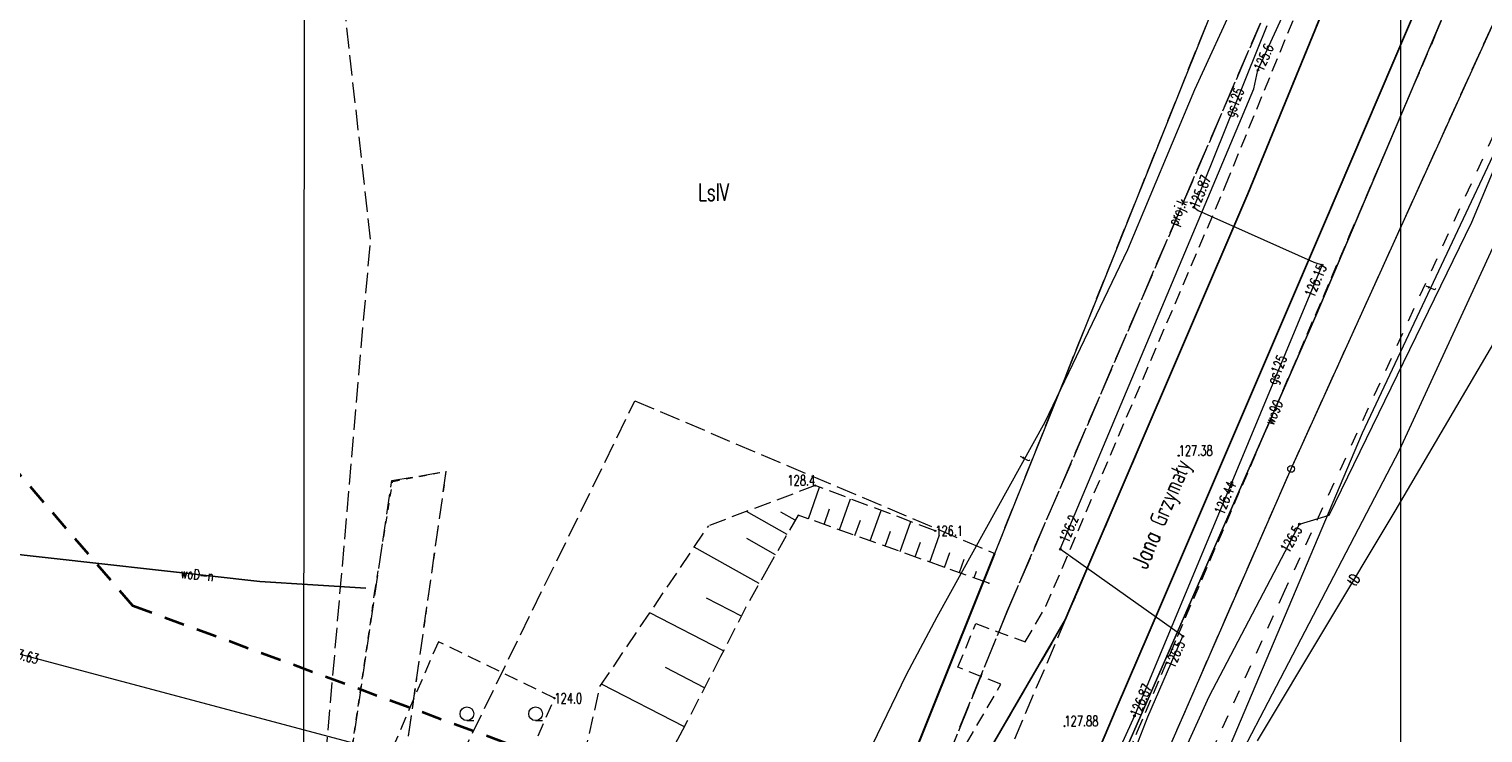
# Model space of a CAD drawing. Header units: metres. Extents: x 7471162 to 7473271, y 5962027 to 5964034.
# Tile 71 of 75: x 7472151 to 7472257, y 5963830 to 5963882. Entities that reach past the tile are written whole.
import ezdxf
from ezdxf.enums import TextEntityAlignment as Align

# ---------------------------------------------------------------- set-up
doc = ezdxf.new("R2010")
doc.units = ezdxf.units.M
doc.header["$MEASUREMENT"] = 0
for name, pattern in [('2_1', [0]), ('2_BUBZ02', [1.75, 1.25, -0.5]), ('2_BUBZ02G', [1.75, 1.25, -0.5]), ('2_KTCR02', [1.5, 1, -0.5]), ('2_KTJZ01', [2, 1.5, -0.5]), ('2_KTKR01', [0]), ('2_PTRW01', [1, 0.5, -0.5]), ('2_PTTL', [1.5, 1, -0.5]), ('4', [2.5, 1.5, -1]), ('4_1', [0]), ('4_SUPB_P_01', [2.5, 2, -0.5]), ('4_SUPE04', [2, 1, -1]), ('4_SUPE_01', [0]), ('4_SUPG_01', [0]), ('4_SUPK_P_01', [2.5, 2, -0.5]), ('4_SUPT_01', [0]), ('4_SUPW_01', [0]), ('GDE', [0]), ('GUK', [2, 1.5, -0.5])]:
    doc.linetypes.add(name, pattern=pattern)
doc.layers.get('0').update_dxf_attribs({"color": 250, "linetype": 'CONTINUOUS', "lineweight": 100})
doc.layers.get('Defpoints').update_dxf_attribs({"linetype": 'CONTINUOUS'})
for name, color, linetype, lineweight in [('01_wymiary', 7, 'CONTINUOUS', 0), ('BUBZ_L_1', 7, '2_BUBZ02', 18), ('Dzialki', 7, 'GDE', 18), ('Kontury', 90, 'GUK', 18), ('KTCR_L_1', 7, '2_KTCR02', 18), ('KTJZ_L_0', 7, '2_KTJZ01', 18), ('KTKR_L_0', 7, '2_KTKR01', 25), ('KTUL_E_T_0', 7, 'CONTINUOUS', 25), ('LINIE_L_1', 90, '4', 35), ('Numery_konturow', 90, 'CONTINUOUS', 13), ('PTRW_L_0', 7, '2_PTRW01', 18), ('PTTL_L_3', 7, '2_PTTL', 18), ('Punkty', 7, 'CONTINUOUS', 18), ('RTPW_T_0', 7, 'CONTINUOUS', 15), ('RTPW_T_1', 7, 'CONTINUOUS', 15), ('SUPE_L_3', 1, '4_SUPE_01', 18), ('SUPG_E_T_2', 7, 'CONTINUOUS', 15), ('SUPG_L_2', 52, '4_SUPG_01', 18), ('SUPP_E_T_4', 34, 'CONTINUOUS', 15), ('SUPP_L_4', 34, '4_SUPK_P_01', 18), ('SUPT_E_T_0', 30, 'CONTINUOUS', 15), ('SUPT_L_0', 30, '4_SUPT_01', 18), ('SUPW_E_T_0', 5, 'CONTINUOUS', 15), ('SUPW_L_0', 5, '4_SUPW_01', 18), ('SUTE_T_0', 1, 'CONTINUOUS', 18), ('SUTG_T_0', 52, 'CONTINUOUS', 18), ('SUTT_T_0', 30, 'CONTINUOUS', 18), ('SUTW_T_0', 5, 'CONTINUOUS', 18)]:
    doc.layers.add(name, color=color, linetype=linetype, lineweight=lineweight)
doc.styles.get("Standard").update_dxf_attribs({"font": 'Simplex.SHX', "width": 0.75})
doc.dimstyles.new('ISO-25', dxfattribs={"dimscale": 0.4, "dimtxt": 2.5, "dimasz": 2.5, "dimexe": 1.25, "dimexo": 0.625, "dimtad": 1, "dimzin": 1, "dimtxsty": 'Standard', "dimblk": 'OBLIQUE', "dimcen": 2.5, "dimadec": 0, "dimazin": 0, "dimtfac": 1, "dimtmove": 0, "dimatfit": 3, "dimfxl": 1, "dimarcsym": 0})

# ---------------------------------------------------------------- blocks, each defined once
blk = doc.blocks.new('GRT')
at = {"linetype": 'Continuous'}
blk.add_circle((0, 0), 0.25, dxfattribs=at)
blk = doc.blocks.new('2_PTTL05')
at = {"linetype": 'Continuous'}
blk.add_line((0, -0.5), (0.5, -0.5), dxfattribs=at)
blk.add_circle((0, 0), 0.5, dxfattribs=at)
blk = doc.blocks.new('2_RTPW01')
at = {"linetype": 'Continuous'}
blk.add_circle((0, 0), 0.045, dxfattribs=at)
blk = doc.blocks.new('2_RTPW02')
at = {"linetype": 'Continuous'}
blk.add_circle((0, 0), 0.045, dxfattribs=at)
blk = doc.blocks.new('4_SUPS01_05')
at = {"linetype": 'Continuous'}
blk.add_circle((0, 0), 0.0625, dxfattribs=at)
blk = doc.blocks.new('4_SUPS01_04')
at = {"linetype": 'Continuous'}
blk.add_circle((0, 0), 0.0625, dxfattribs=at)
blk = doc.blocks.new('_Oblique')
at = {"color": 0, "linetype": 'ByBlock', "lineweight": -2, "transparency": 16777216}
blk.add_line((-0.5, -0.5), (0.5, 0.5), dxfattribs=at)
blk = doc.blocks.new('*D463')
at = {"layer": '01_wymiary', "color": 0, "lineweight": -2}
for p, q in [((7472011.43, 5963838.87), (7472010.34, 5963838.35)), ((7472886.13, 5962027.58), (7472010.79, 5963838.56)), ((7472886.78, 5962027.9), (7472885.68, 5962027.37))]:
    blk.add_line(p, q, dxfattribs=at)
at = {"layer": 'Defpoints', "color": 0, "lineweight": 15}
for p in [(7472010.79, 5963838.56), (7472011.65, 5963838.98), (7472887, 5962028)]:
    blk.add_point(p, dxfattribs=at)
at = {"layer": '01_wymiary', "color": 0, "lineweight": -2}
for p, rotation in [((7472010.79, 5963838.56), 115.7971028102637), ((7472886.13, 5962027.58), 295.7971028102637)]:
    blk.add_blockref('_Oblique', p, dxfattribs=dict(at, rotation=rotation))
at = {"layer": '01_wymiary', "color": 0, "insert": (7472449.22, 5962933.44), "char_height": 1, "attachment_point": 5, "rotation": 295.7971}
blk.add_mtext('2011,44', dxfattribs=at)

msp = doc.modelspace()

# ---------------------------------------------------------------- linework, layer by layer
at = {"layer": 'BUBZ_L_1', "linetype": '2_BUBZ02'}
for p, q in [((7472208.435, 5963848.406), (7472200.658, 5963845.477)), ((7472217.187, 5963845.105), (7472208.435, 5963848.406)), ((7472192.728, 5963833.738), (7472200.658, 5963845.477)), ((7472188.132, 5963813.244), (7472192.728, 5963833.738))]:
    msp.add_line(p, q, dxfattribs=at)
at = {"layer": 'BUBZ_L_1', "linetype": '2_1'}
for p, q in [((7472207.929, 5963845.983), (7472208.751, 5963848.287)), ((7472210.203, 5963845.172), (7472211.011, 5963847.435)), ((7472206.372, 5963844.833), (7472203.426, 5963846.52)), ((7472206.969, 5963845.876), (7472205.927, 5963846.472)), ((7472209.071, 5963845.575), (7472209.478, 5963846.717)), ((7472211.324, 5963844.771), (7472211.725, 5963845.893)), ((7472212.436, 5963844.374), (7472213.23, 5963846.598)), ((7472213.538, 5963843.981), (7472213.932, 5963845.083)), ((7472214.63, 5963843.591), (7472215.41, 5963845.776)), ((7472216.789, 5963842.82), (7472217.497, 5963844.802)), ((7472204.351, 5963841.271), (7472199.607, 5963843.921)), ((7472205.529, 5963843.36), (7472203.447, 5963844.552)), ((7472215.713, 5963843.205), (7472216.1, 5963844.287)), ((7472217.866, 5963842.436), (7472218.25, 5963843.512)), ((7472218.942, 5963842.052), (7472219.296, 5963843.043)), ((7472220.019, 5963841.668), (7472220.195, 5963842.163)), ((7472203.048, 5963838.887), (7472200.509, 5963840.192)), ((7472201.743, 5963836.347), (7472196.36, 5963839.114)), ((7472200.358, 5963833.657), (7472197.507, 5963835.124)), ((7472198.89, 5963830.806), (7472192.849, 5963833.916))]:
    msp.add_line(p, q, dxfattribs=at)
at = {"layer": 'BUBZ_L_1', "linetype": '2_BUBZ02G'}
for p, q in [((7472207.183, 5963846.249), (7472205.098, 5963842.607)), ((7472221.095, 5963841.283), (7472207.183, 5963846.249)), ((7472205.098, 5963842.607), (7472203.377, 5963839.527)), ((7472203.377, 5963839.527), (7472201.528, 5963835.928)), ((7472201.528, 5963835.928), (7472198.758, 5963830.548)), ((7472198.758, 5963830.548), (7472198.188, 5963829.508))]:
    msp.add_line(p, q, dxfattribs=at)
at = {"layer": 'BUBZ_L_1', "linetype": '2_1'}
msp.add_point((7472221.095, 5963841.283), dxfattribs=at)
at = {"layer": 'Defpoints', "color": 1, "linetype": 'Continuous', "lineweight": 0}
msp.add_lwpolyline([(7471869.207, 5963897.728), (7472251.121, 5963897.728), (7472251.121, 5963755.228), (7471869.207, 5963755.228), (7471869.207, 5963897.728)], dxfattribs=at)
at = {"layer": 'Dzialki'}
for p, q in [((7472171.12, 5963805.185), (7472171.21, 5963908.855)), ((7472202.94, 5963797.045), (7472247.62, 5963908.655)), ((7472243.14, 5963849.625), (7472259.49, 5963885.675)), ((7472233.23, 5963826.935), (7472243.14, 5963849.625))]:
    msp.add_line(p, q, dxfattribs=at)
at = {"layer": 'Kontury'}
for p, q in [((7472176, 5963866.395), (7472171.21, 5963908.855)), ((7472221.52, 5963843.455), (7472247.62, 5963908.655)), ((7472243.14, 5963849.625), (7472259.49, 5963885.675)), ((7472172.39, 5963824.575), (7472176, 5963866.395)), ((7472171.12, 5963805.185), (7472195.28, 5963854.585)), ((7472195.28, 5963854.585), (7472221.52, 5963843.455)), ((7472177.54, 5963848.775), (7472181.49, 5963849.435)), ((7472181.49, 5963849.435), (7472177.69, 5963822.755)), ((7472238.34, 5963838.645), (7472243.14, 5963849.625)), ((7472174.27, 5963826.525), (7472177.54, 5963848.775)), ((7472233.23, 5963826.935), (7472238.34, 5963838.645))]:
    msp.add_line(p, q, dxfattribs=at)
at = {"layer": 'Kontury', "linetype": 'ByBlock', "lineweight": 30}
msp.add_line((7472202.94, 5963797.045), (7472221.52, 5963843.455), dxfattribs=at)
at = {"layer": 'KTCR_L_1', "linetype": '2_KTCR02'}
for p, q in [((7472238.364, 5963870.314), (7472246.564, 5963890.392)), ((7472248.193, 5963889.792), (7472239.974, 5963869.684)), ((7472245.514, 5963867.374), (7472254.003, 5963887.292)), ((7472255.813, 5963886.412), (7472253.72, 5963881.465)), ((7472253.72, 5963881.465), (7472253.37, 5963880.595)), ((7472247.383, 5963866.594), (7472253.37, 5963880.595)), ((7472225.255, 5963839.597), (7472238.364, 5963870.314)), ((7472239.974, 5963869.684), (7472226.865, 5963839.067)), ((7472233.615, 5963839.627), (7472245.514, 5963867.374)), ((7472235.444, 5963838.777), (7472247.383, 5963866.594)), ((7472223.745, 5963836.997), (7472225.255, 5963839.597)), ((7472230.385, 5963832.118), (7472233.615, 5963839.627)), ((7472226.685, 5963838.647), (7472219.756, 5963826.739)), ((7472226.865, 5963839.067), (7472226.685, 5963838.647)), ((7472231.93, 5963830.475), (7472235.444, 5963838.777)), ((7472218.836, 5963835.148), (7472220.146, 5963838.337)), ((7472220.146, 5963838.337), (7472223.745, 5963836.997)), ((7472221.976, 5963833.908), (7472218.836, 5963835.148)), ((7472217.206, 5963825.699), (7472221.976, 5963833.908)), ((7472228.035, 5963826.578), (7472230.385, 5963832.118)), ((7472230.16, 5963826.065), (7472231.93, 5963830.475))]:
    msp.add_line(p, q, dxfattribs=at)
at = {"layer": 'KTJZ_L_0', "linetype": '2_KTJZ01'}
for p, q in [((7472248.193, 5963889.792), (7472239.974, 5963869.684)), ((7472245.514, 5963867.374), (7472254.003, 5963887.292)), ((7472239.974, 5963869.684), (7472226.865, 5963839.067)), ((7472233.615, 5963839.627), (7472245.514, 5963867.374)), ((7472230.385, 5963832.118), (7472233.615, 5963839.627)), ((7472226.685, 5963838.647), (7472219.756, 5963826.739)), ((7472226.685, 5963838.647), (7472221.116, 5963825.579)), ((7472226.685, 5963838.647), (7472226.865, 5963839.067)), ((7472228.035, 5963826.578), (7472230.385, 5963832.118))]:
    msp.add_line(p, q, dxfattribs=at)
at = {"layer": 'KTKR_L_0', "linetype": '2_KTKR01'}
for p, q in [((7472248.193, 5963889.792), (7472239.974, 5963869.684)), ((7472245.514, 5963867.374), (7472254.003, 5963887.292)), ((7472239.974, 5963869.684), (7472226.865, 5963839.067)), ((7472233.615, 5963839.627), (7472245.514, 5963867.374)), ((7472230.385, 5963832.118), (7472233.615, 5963839.627)), ((7472226.685, 5963838.647), (7472219.756, 5963826.739)), ((7472226.865, 5963839.067), (7472226.685, 5963838.647)), ((7472228.035, 5963826.578), (7472230.385, 5963832.118))]:
    msp.add_line(p, q, dxfattribs=at)
at = {"layer": 'LINIE_L_1', "linetype": '4'}
for p, q in [((7472123.445, 5963880.562), (7472158.633, 5963839.654)), ((7472158.633, 5963839.654), (7472225.472, 5963815.076))]:
    msp.add_line(p, q, dxfattribs=at)
at = {"layer": 'PTRW_L_0', "linetype": '2_PTRW01'}
for p, q in [((7472177.612, 5963848.702), (7472181.495, 5963849.45)), ((7472181.495, 5963849.45), (7472177.698, 5963822.763)), ((7472176.318, 5963840.708), (7472177.612, 5963848.702)), ((7472174.228, 5963826.356), (7472176.318, 5963840.708))]:
    msp.add_line(p, q, dxfattribs=at)
at = {"layer": 'PTTL_L_3', "linetype": '2_PTTL'}
for p, q in [((7472180.94, 5963837.014), (7472175.331, 5963823.987)), ((7472189.415, 5963832.884), (7472180.94, 5963837.014)), ((7472178.029, 5963806.757), (7472189.415, 5963832.884))]:
    msp.add_line(p, q, dxfattribs=at)
at = {"layer": 'SUPE_L_3', "linetype": '4_SUPE_01'}
for p, q in [((7472240.724, 5963878.723), (7472249.933, 5963898.961)), ((7472240.424, 5963877.363), (7472240.724, 5963878.723)), ((7472226.305, 5963843.767), (7472240.424, 5963877.363)), ((7472235.254, 5963837.407), (7472226.305, 5963843.767)), ((7472232.685, 5963831.538), (7472235.254, 5963837.407)), ((7472230.495, 5963825.899), (7472232.685, 5963831.538))]:
    msp.add_line(p, q, dxfattribs=at)
at = {"layer": 'SUPE_L_3', "linetype": '4_SUPE04'}
for p, q in [((7472264.592, 5963888.597), (7472242.66, 5963840.715)), ((7472242.66, 5963840.715), (7472229.41, 5963811.605))]:
    msp.add_line(p, q, dxfattribs=at)
at = {"layer": 'SUPG_L_2', "linetype": '4_SUPG_01'}
for p, q in [((7472241.36, 5963881.945), (7472236.04, 5963868.715)), ((7472236.04, 5963868.715), (7472236.36, 5963868.485)), ((7472236.36, 5963868.485), (7472244.81, 5963864.705)), ((7472245.4, 5963864.505), (7472239.1, 5963849.355)), ((7472244.81, 5963864.705), (7472245.4, 5963864.505)), ((7472239.1, 5963849.355), (7472238.81, 5963848.645)), ((7472238.81, 5963848.645), (7472231.71, 5963831.605)), ((7472231.71, 5963831.605), (7472228.61, 5963824.835))]:
    msp.add_line(p, q, dxfattribs=at)
at = {"layer": 'SUPG_L_2', "linetype": '4_1'}
for p, q in [((7472241.36, 5963881.945), (7472236.04, 5963868.715)), ((7472236.04, 5963868.715), (7472236.36, 5963868.485)), ((7472236.36, 5963868.485), (7472244.81, 5963864.705)), ((7472245.4, 5963864.505), (7472239.1, 5963849.355)), ((7472244.81, 5963864.705), (7472245.4, 5963864.505)), ((7472239.1, 5963849.355), (7472238.81, 5963848.645)), ((7472238.81, 5963848.645), (7472231.71, 5963831.605)), ((7472231.71, 5963831.605), (7472228.61, 5963824.835))]:
    msp.add_line(p, q, dxfattribs=at)
at = {"layer": 'SUPP_L_4', "linetype": '4_SUPK_P_01'}
for p, q in [((7472240.909, 5963882.15), (7472222.456, 5963839.297)), ((7472222.456, 5963839.297), (7472209.575, 5963807.606))]:
    msp.add_line(p, q, dxfattribs=at)
at = {"layer": 'SUPP_L_4', "linetype": '4_SUPB_P_01'}
for p, q in [((7472222.456, 5963839.297), (7472240.909, 5963882.15)), ((7472209.575, 5963807.606), (7472222.456, 5963839.297))]:
    msp.add_line(p, q, dxfattribs=at)
at = {"layer": 'SUPT_L_0', "linetype": '4_SUPT_01'}
for p, q in [((7472256.312, 5963867.634), (7472265.312, 5963889.122)), ((7472236.125, 5963877.303), (7472240.964, 5963887.842)), ((7472262.992, 5963883.403), (7472248.313, 5963852.236)), ((7472251.053, 5963850.996), (7472265.452, 5963882.293)), ((7472231.225, 5963865.635), (7472236.125, 5963877.303)), ((7472245.923, 5963846.236), (7472256.312, 5963867.634)), ((7472225.195, 5963853.056), (7472231.225, 5963865.635)), ((7472260.733, 5963863.652), (7472250.697, 5963846.541)), ((7472217.326, 5963838.837), (7472225.195, 5963853.056)), ((7472248.313, 5963852.236), (7472235.984, 5963823.079)), ((7472236.394, 5963822.889), (7472251.053, 5963850.996)), ((7472250.697, 5963846.541), (7472240.66, 5963829.776)), ((7472243.754, 5963845.597), (7472245.923, 5963846.236)), ((7472237.164, 5963833.008), (7472243.754, 5963845.597)), ((7472215.086, 5963834.628), (7472217.326, 5963838.837)), ((7472201.457, 5963806.501), (7472215.086, 5963834.628)), ((7472233.644, 5963825.279), (7472237.164, 5963833.008))]:
    msp.add_line(p, q, dxfattribs=at)
at = {"layer": 'SUPW_L_0', "linetype": '4_SUPW_01'}
for p, q in [((7472256.833, 5963888.832), (7472244.944, 5963860.785)), ((7472244.944, 5963860.785), (7472232.725, 5963832.838)), ((7472141.087, 5963844.411), (7472167.914, 5963841.402)), ((7472167.914, 5963841.402), (7472175.65, 5963840.913)), ((7472175.19, 5963829.489), (7472149.373, 5963836.368)), ((7472232.725, 5963832.838), (7472223.985, 5963813.2))]:
    msp.add_line(p, q, dxfattribs=at)
at = {"layer": 'SUPW_L_0', "linetype": '4_1'}
for p, q in [((7472244.944, 5963860.785), (7472256.833, 5963888.832)), ((7472232.725, 5963832.838), (7472244.944, 5963860.785)), ((7472167.914, 5963841.402), (7472141.087, 5963844.411)), ((7472175.65, 5963840.913), (7472167.914, 5963841.402)), ((7472175.19, 5963829.489), (7472149.373, 5963836.368)), ((7472223.985, 5963813.2), (7472232.725, 5963832.838))]:
    msp.add_line(p, q, dxfattribs=at)

# ---------------------------------------------------------------- block references
at = {"layer": 'PTTL_L_3'}
for p in [(7472183.029, 5963831.757), (7472188.029, 5963831.757)]:
    msp.add_blockref('2_PTTL05', p, dxfattribs=at)
at = {"layer": 'Punkty'}
msp.add_blockref('GRT', (7472243.14, 5963849.625), dxfattribs=at)
at = {"layer": 'RTPW_T_0'}
for p in [(7472208.43, 5963848.405), (7472217.19, 5963845.105), (7472189.41, 5963832.885)]:
    msp.add_blockref('2_RTPW01', p, dxfattribs=at)
at = {"layer": 'RTPW_T_1'}
for p in [(7472234.94, 5963850.585), (7472226.609, 5963830.854)]:
    msp.add_blockref('2_RTPW02', p, dxfattribs=at)
at = {"layer": 'SUTE_T_0'}
for p in [(7472240.724, 5963878.723), (7472226.305, 5963843.767), (7472235.254, 5963837.407)]:
    msp.add_blockref('4_SUPS01_05', p, dxfattribs=at)
at = {"layer": 'SUTG_T_0'}
for p in [(7472236.04, 5963868.715), (7472245.4, 5963864.505), (7472238.81, 5963848.645), (7472231.71, 5963831.605)]:
    msp.add_blockref('4_SUPS01_04', p, dxfattribs=at)
at = {"layer": 'SUTT_T_0'}
msp.add_blockref('4_SUPS01_05', (7472243.754, 5963845.597), dxfattribs=at)

# ---------------------------------------------------------------- texts
at = {"layer": 'KTUL_E_T_0', "width": 0.7}
msp.add_text('Jana Grzymały', height=1.25, rotation=67.05865, dxfattribs=at).set_placement((7472233.838, 5963846.281), align=Align.MIDDLE)
at = {"layer": 'Numery_konturow', "width": 0.7}
msp.add_text('LsIV', height=1.25, dxfattribs=at).set_placement((7472199.89, 5963869.195))
at = {"layer": 'RTPW_T_0', "width": 0.7}
msp.add_text('128.4', height=0.75, dxfattribs=at).set_placement((7472208.43, 5963848.405), align=Align.RIGHT)
for s, p in [('126.1', (7472217.19, 5963845.105)), ('124.0', (7472189.41, 5963832.885))]:
    msp.add_text(s, height=0.75, dxfattribs=at).set_placement(p, align=Align.MIDDLE_LEFT)
at = {"layer": 'RTPW_T_1', "width": 0.7}
msp.add_text('127.38', height=0.75, dxfattribs=at).set_placement((7472234.94, 5963850.585))
msp.add_text('127.88', height=0.75, rotation=359.86968, dxfattribs=at).set_placement((7472226.609, 5963830.854))
at = {"layer": 'SUPG_E_T_2', "width": 0.7}
for rotation, p in [(68.09413, (7472239.102, 5963876.331)), (67.43658, (7472242.209, 5963856.827))]:
    msp.add_text('gs125', height=0.75, rotation=rotation, dxfattribs=at).set_placement(p, align=Align.MIDDLE)
at = {"layer": 'SUPP_E_T_4', "width": 0.7}
msp.add_text('proj.k', height=0.75, rotation=66.97969, dxfattribs=at).set_placement((7472234.963, 5963868.343), align=Align.MIDDLE)
at = {"layer": 'SUPT_E_T_0', "width": 0.7}
for s, rotation, p in [('t', 67.15373, (7472253.315, 5963862.857)), ('t', 61.03743, (7472223.721, 5963850.392)), ('tD', 56.10407, (7472247.702, 5963841.539))]:
    msp.add_text(s, height=0.75, rotation=rotation, dxfattribs=at).set_placement(p, align=Align.MIDDLE)
at = {"layer": 'SUPW_E_T_0', "width": 0.7}
for s, rotation, p in [('wo90', 66.38421, (7472241.869, 5963853.753)), ('woD-n', 354.53999, (7472163.353, 5963841.913))]:
    msp.add_text(s, height=0.75, rotation=rotation, dxfattribs=at).set_placement(p, align=Align.MIDDLE)
at = {"layer": 'SUTE_T_0', "width": 0.7}
for s, rotation, p in [('125.6', 65.5326, (7472240.724, 5963878.723)), ('126.2', 67.20599, (7472226.538, 5963844.32))]:
    msp.add_text(s, height=0.75, rotation=rotation, dxfattribs=at).set_placement(p, align=Align.MIDDLE_LEFT)
msp.add_text('126.5', height=0.75, rotation=66.357, dxfattribs=at).set_placement((7472235.088, 5963837.027), align=Align.MIDDLE_RIGHT)
at = {"layer": 'SUTG_T_0', "width": 0.7}
for s, rotation, p in [('125.87', 68.09413, (7472236.04, 5963868.715)), ('126.87', 67.38013, (7472231.71, 5963831.605))]:
    msp.add_text(s, height=0.75, rotation=rotation, dxfattribs=at).set_placement(p, align=Align.MIDDLE_LEFT)
for s, rotation, p in [('126.15', 67.43658, (7472245.4, 5963864.505)), ('126.44', 67.43655, (7472238.81, 5963848.645))]:
    msp.add_text(s, height=0.75, rotation=rotation, dxfattribs=at).set_placement(p, align=Align.MIDDLE_RIGHT)
at = {"layer": 'SUTT_T_0', "width": 0.7}
msp.add_text('126.5', height=0.75, rotation=60.42788, dxfattribs=at).set_placement((7472243.643, 5963845.385), align=Align.MIDDLE_RIGHT)
at = {"layer": 'SUTW_T_0', "width": 0.7}
msp.add_text('123.63', height=0.75, rotation=345.07963, dxfattribs=at).set_placement((7472149.373, 5963836.368), align=Align.MIDDLE_LEFT)

# ---------------------------------------------------------------- dimensions: what is measured, and where the dimension line sits
at = {"layer": '01_wymiary'}
dim = msp.add_aligned_dim(p1=(7472887.002, 5962028.005), p2=(7472011.654, 5963838.984), distance=0.965, dimstyle='ISO-25', dxfattribs=at)
dim.commit()
dim.dimension.update_dxf_attribs({"geometry": '*D463', "text_midpoint": (7472449.22, 5962933.442)})

doc.saveas('drawing.dxf')
